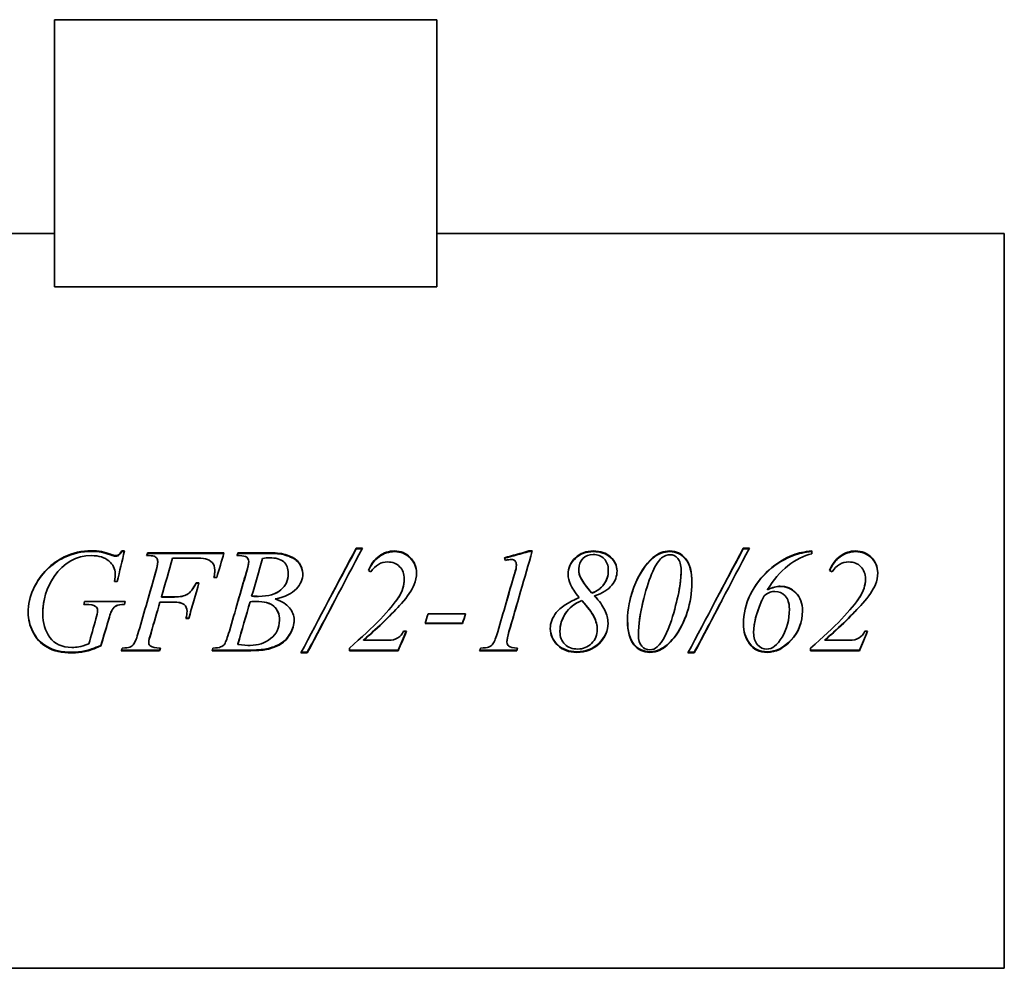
# Model space of a CAD drawing. Header units: millimetres. Extents: x 241 to 599, y 123 to 471.
# Tile 2 of 2: x 398 to 599, y 254 to 448. Entities that reach past the tile are written whole.
import ezdxf

# ---------------------------------------------------------------- set-up
doc = ezdxf.new("R2010")
doc.units = ezdxf.units.MM
doc.header["$LTSCALE"] = 2
doc.layers.add('Krawędzie widoczne(ISO)', color=7, linetype='Continuous', lineweight=35, true_color=0x262659)

msp = doc.modelspace()

# ---------------------------------------------------------------- linework, layer by layer
at = {"layer": 'Krawędzie widoczne(ISO)'}
for p, q in [((405.05, 447.63), (483.05, 447.63)), ((405.05, 393.13), (405.05, 447.63)), ((483.05, 393.13), (483.05, 447.63)), ((372.75, 404.05), (405.05, 404.05)), ((483.05, 404.05), (598.75, 404.05)), ((598.75, 254.15), (598.75, 404.05)), ((483.05, 393.13), (405.05, 393.13)), ((418.81, 339.32), (419.35, 339.32)), ((418.81, 339.18), (418.81, 339.32)), ((466.61, 339.84), (467.85, 339.84)), ((466.61, 339.69), (466.61, 339.84)), ((466.61, 339.69), (467.77, 339.69)), ((545.53, 339.84), (546.77, 339.84)), ((545.53, 339.69), (545.53, 339.84)), ((545.53, 339.69), (546.7, 339.69)), ((416.49, 338.48), (416.49, 338.61)), ((418.81, 339.18), (419.32, 339.18)), ((424.04, 338.87), (439.63, 338.87)), ((424.04, 338.74), (424.04, 338.87)), ((424.04, 338.74), (439.59, 338.74)), ((433.21, 337.83), (429.17, 337.83)), ((442.46, 338.87), (449.65, 338.87)), ((442.46, 338.74), (442.46, 338.87)), ((442.46, 338.74), (449.65, 338.74)), ((501.8, 339.27), (502.51, 339.27)), ((501.8, 339.14), (501.8, 339.27)), ((501.8, 339.14), (502.47, 339.14)), ((559.53, 338.7), (559.53, 339.27)), ((426.12, 337.04), (426.12, 337.15)), ((437.77, 335.26), (437.77, 335.34)), ((444.68, 337.04), (444.68, 337.15)), ((499.22, 335.77), (499.22, 335.86)), ((499.25, 336.33), (499.25, 336.43)), ((511.98, 335.52), (511.98, 335.6)), ((518, 335.24), (518, 335.33)), ((532.85, 335.26), (532.85, 335.34)), ((417.46, 334.6), (417.46, 334.67)), ((438.16, 333.84), (437.6, 333.84)), ((452.74, 334.62), (452.74, 334.69)), ((476.4, 333.52), (476.4, 333.58)), ((570.43, 333.52), (570.43, 333.58)), ((417.87, 333.04), (417.33, 333.04)), ((433.98, 332.77), (434.53, 332.77)), ((433.98, 332.72), (433.98, 332.77)), ((433.98, 332.72), (434.52, 332.72)), ((550.45, 331.36), (550.45, 331.39)), ((426.89, 329.89), (429.53, 329.89)), ((426.89, 329.88), (426.89, 329.89)), ((426.89, 329.88), (429.53, 329.88)), ((445.28, 330.03), (445.28, 330.04)), ((450.1, 329.48), (450.1, 329.48)), ((512.05, 329.77), (512.05, 329.78)), ((514.65, 330.69), (514.65, 330.71)), ((515.22, 330.07), (515.22, 330.09)), ((411.46, 328.37), (411.05, 328.37)), ((411.46, 328.38), (411.06, 328.38)), ((411.22, 328.94), (419.52, 328.94)), ((413.47, 327.96), (413.47, 327.95)), ((419.37, 328.38), (419.37, 328.37)), ((429.27, 328.85), (426.59, 328.85)), ((426.59, 328.85), (426.59, 328.85)), ((429.27, 328.85), (426.59, 328.85)), ((444.97, 328.93), (444.97, 328.93)), ((413.85, 327.16), (413.85, 327.13)), ((432.46, 325.5), (431.87, 325.5)), ((432.46, 325.55), (431.88, 325.55)), ((432.1, 326.98), (432.1, 326.95)), ((432.46, 325.55), (432.46, 325.5)), ((481.25, 326.43), (488.9, 326.43)), ((450.95, 325.19), (450.95, 325.14)), ((488.29, 324.47), (480.64, 324.47)), ((488.29, 324.53), (480.66, 324.53)), ((488.29, 324.53), (488.29, 324.47)), ((515.74, 323.32), (515.74, 323.25)), ((424.76, 322.62), (424.76, 322.53)), ((476.25, 322.89), (476.84, 322.89)), ((508.14, 322.89), (508.14, 322.81)), ((524.14, 322.25), (524.14, 322.16)), ((547.64, 322.7), (547.64, 322.61)), ((570.28, 322.89), (570.87, 322.89)), ((414.55, 320.02), (414.55, 319.9)), ((424.29, 320.69), (424.29, 320.58)), ((442.46, 320.34), (442.46, 320.22)), ((465.2, 319.46), (465.2, 318.93)), ((468.11, 321.16), (468.11, 321.05)), ((468.11, 321.05), (473.13, 321.05)), ((497.34, 320.79), (497.34, 320.68)), ((559.24, 319.46), (559.24, 318.93)), ((562.15, 321.16), (562.15, 321.05)), ((562.15, 321.05), (567.16, 321.05)), ((426.51, 318.93), (418.68, 318.93)), ((426.51, 319.06), (418.73, 319.06)), ((426.51, 319.06), (426.51, 318.93)), ((444.52, 318.93), (437.2, 318.93)), ((444.52, 319.06), (437.24, 319.06)), ((456.61, 318.47), (455.32, 318.47)), ((456.61, 318.61), (455.39, 318.61)), ((456.61, 318.61), (456.61, 318.47)), ((475.17, 319.06), (465.2, 319.06)), ((475.17, 318.93), (465.2, 318.93)), ((475.17, 319.06), (475.17, 318.93)), ((499.34, 318.93), (491.74, 318.93)), ((499.34, 319.06), (491.79, 319.06)), ((499.34, 319.06), (499.34, 318.93)), ((528.49, 319.16), (528.49, 319.02)), ((535.53, 318.47), (534.24, 318.47)), ((535.53, 318.61), (534.31, 318.61)), ((535.53, 318.61), (535.53, 318.47)), ((569.21, 319.06), (559.24, 319.06)), ((569.21, 318.93), (559.24, 318.93)), ((569.21, 319.06), (569.21, 318.93)), ((372.75, 254.15), (598.75, 254.15))]:
    msp.add_line(p, q, dxfattribs=at)
for points in [[(407.07, 338.06), (408.83, 338.9), (410.68, 339.32), (412.6, 339.32)], [(412.6, 339.32), (414.03, 339.32), (415.33, 339.08), (416.49, 338.61)], [(419.35, 339.32), (418.86, 337.24), (418.36, 335.14), (417.87, 333.04)], [(455.32, 318.47), (459.08, 325.55), (462.84, 332.77), (466.61, 339.84)], [(467.85, 339.84), (464.1, 332.77), (460.36, 325.55), (456.61, 318.47)], [(460.93, 329.1), (462.83, 332.65), (464.72, 336.19), (466.61, 339.69)], [(534.24, 318.47), (538, 325.55), (541.77, 332.77), (545.53, 339.84)], [(546.77, 339.84), (543.02, 332.77), (539.28, 325.55), (535.53, 318.47)], [(539.86, 329.1), (541.75, 332.65), (543.64, 336.19), (545.53, 339.69)], [(412.6, 338.33), (409.51, 338.33), (406.98, 336.91), (405.02, 334.05)], [(407.07, 337.94), (408.83, 338.77), (410.68, 339.18), (412.6, 339.18)], [(412.6, 339.18), (414.03, 339.18), (415.33, 338.95), (416.49, 338.48)], [(416.49, 338.61), (416.96, 338.42), (417.31, 338.33), (417.52, 338.33)], [(416.49, 338.48), (416.96, 338.3), (417.31, 338.21), (417.52, 338.21)], [(423.86, 338.33), (423.92, 338.51), (423.98, 338.69), (424.04, 338.87)], [(423.9, 338.33), (423.95, 338.47), (424, 338.6), (424.04, 338.74)], [(429.17, 337.83), (428.41, 335.19), (427.65, 332.54), (426.89, 329.89)], [(435.86, 337.68), (435.45, 337.78), (434.57, 337.83), (433.21, 337.83)], [(439.63, 338.87), (439.14, 337.2), (438.65, 335.52), (438.16, 333.84)], [(442.26, 338.33), (442.33, 338.51), (442.39, 338.69), (442.46, 338.87)], [(442.72, 338.32), (442.56, 338.32), (442.4, 338.32), (442.26, 338.33)], [(442.31, 338.33), (442.36, 338.46), (442.41, 338.6), (442.46, 338.74)], [(447.51, 337.72), (446.77, 335.17), (446.03, 332.6), (445.28, 330.04)], [(448.88, 337.89), (448.52, 337.89), (448.06, 337.83), (447.51, 337.72)], [(496.82, 337.89), (498.48, 338.35), (500.14, 338.81), (501.8, 339.27)], [(497.02, 337.36), (496.95, 337.54), (496.89, 337.72), (496.82, 337.89)], [(496.86, 337.79), (498.51, 338.24), (500.16, 338.69), (501.8, 339.14)], [(498.21, 337.54), (497.96, 337.54), (497.56, 337.48), (497.02, 337.36)], [(502.51, 339.27), (500.92, 333.81), (499.34, 328.27), (497.75, 322.77)], [(523.23, 331.9), (524.25, 334.56), (525.55, 336.56), (527.11, 337.93)], [(523.23, 331.86), (524.25, 334.48), (525.55, 336.46), (527.11, 337.81)], [(527.11, 337.93), (528.15, 338.82), (529.3, 339.27), (530.58, 339.27)], [(527.11, 337.81), (528.15, 338.69), (529.3, 339.14), (530.58, 339.14)], [(555.74, 338.48), (556.77, 338.87), (558.03, 339.13), (559.53, 339.27)], [(555.74, 338.35), (556.77, 338.74), (558.03, 339), (559.53, 339.14)], [(425.69, 334.87), (425.98, 335.84), (426.12, 336.59), (426.12, 337.15)], [(425.69, 334.79), (425.98, 335.75), (426.12, 336.49), (426.12, 337.04)], [(437.6, 333.84), (437.71, 334.45), (437.77, 334.95), (437.77, 335.34)], [(444.22, 335), (444.53, 336.02), (444.68, 336.74), (444.68, 337.15)], [(444.22, 334.92), (444.53, 335.93), (444.68, 336.63), (444.68, 337.04)], [(473.01, 337.03), (471.63, 337.03), (470.49, 336.37), (469.6, 335.05)], [(498.88, 334.64), (499.09, 335.36), (499.2, 335.76), (499.22, 335.86)], [(498.88, 334.57), (499.09, 335.27), (499.2, 335.68), (499.22, 335.77)], [(499.22, 335.86), (499.24, 336.06), (499.25, 336.25), (499.25, 336.43)], [(499.22, 335.77), (499.24, 335.96), (499.25, 336.15), (499.25, 336.33)], [(511.98, 335.6), (511.98, 334.94), (512.13, 334.33), (512.41, 333.78)], [(511.98, 335.52), (511.98, 334.86), (512.13, 334.26), (512.41, 333.71)], [(530.87, 325.12), (532.19, 329.31), (532.85, 332.73), (532.85, 335.34)], [(567.05, 337.03), (565.67, 337.03), (564.53, 336.37), (563.63, 335.05)], [(405.02, 334.05), (403.47, 331.79), (402.69, 329.25), (402.69, 326.44)], [(417.33, 333.04), (417.41, 333.78), (417.46, 334.33), (417.46, 334.67)], [(417.33, 333.04), (417.42, 333.75), (417.46, 334.26), (417.46, 334.6)], [(422.23, 322.82), (423.38, 326.83), (424.54, 330.86), (425.69, 334.87)], [(424.03, 329.1), (424.59, 331), (425.14, 332.9), (425.69, 334.79)], [(437.62, 333.84), (437.72, 334.41), (437.77, 334.89), (437.77, 335.26)], [(440.73, 322.9), (441.89, 326.93), (443.06, 330.98), (444.22, 335)], [(442.52, 329.1), (443.09, 331.04), (443.65, 332.99), (444.22, 334.92)], [(469.6, 335.05), (469.42, 335.12), (469.25, 335.2), (469.08, 335.28)], [(475.27, 329.89), (476.02, 331.07), (476.4, 332.3), (476.4, 333.58)], [(475.27, 329.88), (476.02, 331.04), (476.4, 332.26), (476.4, 333.52)], [(478.9, 334.84), (478.9, 333.97), (478.74, 333.16), (478.44, 332.42)], [(495.46, 322.77), (496.6, 326.72), (497.74, 330.69), (498.88, 334.64)], [(497.29, 329.1), (497.82, 330.93), (498.35, 332.75), (498.88, 334.57)], [(512.41, 333.78), (512.82, 332.95), (513.57, 331.93), (514.65, 330.71)], [(512.41, 333.71), (512.82, 332.9), (513.57, 331.89), (514.65, 330.69)], [(531.98, 329.1), (532.56, 331.49), (532.85, 333.55), (532.85, 335.26)], [(563.63, 335.05), (563.46, 335.12), (563.29, 335.2), (563.11, 335.28)], [(569.3, 329.89), (570.06, 331.07), (570.43, 332.3), (570.43, 333.58)], [(569.3, 329.88), (570.06, 331.04), (570.43, 332.26), (570.43, 333.52)], [(572.93, 334.84), (572.93, 333.97), (572.78, 333.16), (572.47, 332.42)], [(434.53, 332.77), (433.84, 330.34), (433.15, 327.92), (432.46, 325.5)], [(478.44, 332.42), (477.96, 331.28), (477.09, 329.99), (475.82, 328.57)], [(521.93, 325.12), (521.93, 327.37), (522.36, 329.64), (523.23, 331.9)], [(522.38, 329.1), (522.59, 330.02), (522.87, 330.94), (523.23, 331.86)], [(550.45, 331.39), (551.52, 331.85), (552.39, 332.08), (553.06, 332.08)], [(550.45, 331.36), (551.52, 331.81), (552.39, 332.04), (553.06, 332.04)], [(572.47, 332.42), (571.99, 331.28), (571.12, 329.99), (569.86, 328.57)], [(445.28, 330.04), (445.93, 330.03), (446.39, 330.02), (446.67, 330.02)], [(445.28, 330.03), (445.93, 330.01), (446.39, 330.01), (446.67, 330.01)], [(450.1, 329.48), (450.44, 329.36), (450.75, 329.24), (451.04, 329.1)], [(465.2, 319.46), (470.28, 323.87), (473.63, 327.36), (475.27, 329.89)], [(474.73, 329.1), (474.92, 329.37), (475.1, 329.63), (475.27, 329.88)], [(510.63, 329.1), (511.06, 329.33), (511.54, 329.55), (512.05, 329.77)], [(515.22, 330.07), (515.53, 329.74), (515.81, 329.42), (516.07, 329.1)], [(525.25, 329.6), (524.51, 326.68), (524.14, 324.2), (524.14, 322.16)], [(549.75, 330.15), (548.34, 327.16), (547.64, 324.64), (547.64, 322.61)], [(559.24, 319.46), (564.31, 323.87), (567.67, 327.36), (569.3, 329.89)], [(568.76, 329.1), (568.96, 329.37), (569.14, 329.63), (569.3, 329.88)], [(402.93, 329.1), (402.77, 328.26), (402.69, 327.38), (402.69, 326.48)], [(411.05, 328.37), (411.11, 328.56), (411.16, 328.75), (411.22, 328.94)], [(413.47, 327.96), (413.06, 328.24), (412.39, 328.38), (411.46, 328.38)], [(413.47, 327.95), (413.06, 328.23), (412.39, 328.37), (411.46, 328.37)], [(413.85, 327.16), (413.85, 327.51), (413.72, 327.78), (413.47, 327.96)], [(413.85, 327.13), (413.85, 327.49), (413.72, 327.76), (413.47, 327.95)], [(416.82, 327.27), (416.66, 327.01), (416.39, 326.25), (416.02, 324.98)], [(419.52, 328.94), (419.47, 328.76), (419.42, 328.57), (419.37, 328.38)], [(419.52, 328.94), (419.47, 328.75), (419.42, 328.56), (419.37, 328.37)], [(426.59, 328.85), (425.98, 326.77), (425.37, 324.69), (424.76, 322.62)], [(426.59, 328.85), (425.98, 326.74), (425.37, 324.63), (424.76, 322.53)], [(433.49, 329.1), (433.14, 327.92), (432.8, 326.73), (432.46, 325.55)], [(444.97, 328.93), (444.14, 326.06), (443.3, 323.19), (442.46, 320.34)], [(444.97, 328.93), (444.14, 326.02), (443.3, 323.11), (442.46, 320.22)], [(446.17, 328.99), (445.84, 328.99), (445.44, 328.97), (444.97, 328.93)], [(446.17, 328.99), (445.84, 328.99), (445.44, 328.97), (444.97, 328.93)], [(462.2, 329.1), (460.34, 325.6), (458.47, 322.09), (456.61, 318.61)], [(475.82, 328.57), (473.9, 326.43), (471.32, 323.95), (468.11, 321.16)], [(475.82, 328.57), (473.9, 326.39), (471.32, 323.88), (468.11, 321.05)], [(476.29, 329.1), (476.14, 328.93), (475.98, 328.75), (475.82, 328.57)], [(499.57, 329.1), (498.97, 327.02), (498.36, 324.94), (497.75, 322.86)], [(525.13, 329.1), (524.47, 326.43), (524.14, 324.15), (524.14, 322.25)], [(541.12, 329.1), (539.26, 325.6), (537.39, 322.09), (535.53, 318.61)], [(549.27, 329.1), (548.18, 326.6), (547.64, 324.46), (547.64, 322.7)], [(554.92, 327.43), (554.92, 328.07), (554.84, 328.63), (554.66, 329.1)], [(554.85, 328.39), (554.85, 328.39), (554.85, 328.39), (554.85, 328.39)], [(554.85, 328.38), (554.85, 328.38), (554.85, 328.38), (554.85, 328.38)], [(554.92, 327.42), (554.92, 327.42), (554.92, 327.43), (554.92, 327.43)], [(569.86, 328.57), (567.93, 326.43), (565.36, 323.95), (562.15, 321.16)], [(569.86, 328.57), (567.93, 326.39), (565.36, 323.88), (562.15, 321.05)], [(570.32, 329.1), (570.17, 328.93), (570.02, 328.75), (569.86, 328.57)], [(402.69, 326.48), (402.69, 326.47), (402.69, 326.47), (402.69, 326.46)], [(412.08, 320.3), (412.57, 322.01), (413.05, 323.72), (413.54, 325.43)], [(413.54, 325.43), (413.74, 326.14), (413.85, 326.71), (413.85, 327.13)], [(416.82, 327.24), (416.66, 326.98), (416.39, 326.21), (416.02, 324.93)], [(431.87, 325.5), (432.02, 326.08), (432.1, 326.57), (432.1, 326.95)], [(480.64, 324.47), (480.85, 325.12), (481.05, 325.77), (481.25, 326.43)], [(488.88, 326.43), (488.69, 325.8), (488.49, 325.16), (488.29, 324.53)], [(488.9, 326.43), (488.69, 325.77), (488.49, 325.12), (488.29, 324.47)], [(416.02, 324.98), (415.53, 323.32), (415.04, 321.67), (414.55, 320.02)], [(416.02, 324.93), (415.53, 323.25), (415.04, 321.57), (414.55, 319.9)], [(527.96, 319.7), (529.1, 320.76), (530.07, 322.57), (530.87, 325.12)], [(421.28, 320.34), (421.55, 320.74), (421.87, 321.56), (422.23, 322.82)], [(424.76, 322.62), (424.45, 321.65), (424.29, 321.01), (424.29, 320.69)], [(424.76, 322.53), (424.45, 321.55), (424.29, 320.9), (424.29, 320.58)], [(439.79, 320.34), (440.02, 320.71), (440.33, 321.57), (440.73, 322.9)], [(476.8, 322.89), (476.26, 321.61), (475.71, 320.33), (475.17, 319.06)], [(476.84, 322.89), (476.28, 321.56), (475.73, 320.24), (475.17, 318.93)], [(494.47, 320.35), (494.79, 320.81), (495.13, 321.61), (495.46, 322.77)], [(497.75, 322.86), (497.48, 321.91), (497.34, 321.22), (497.34, 320.79)], [(497.75, 322.77), (497.48, 321.81), (497.34, 321.11), (497.34, 320.68)], [(531.4, 321.64), (530.47, 320.49), (529.5, 319.67), (528.49, 319.16)], [(531.4, 321.54), (530.47, 320.38), (529.5, 319.54), (528.49, 319.02)], [(570.84, 322.89), (570.29, 321.61), (569.75, 320.33), (569.21, 319.06)], [(570.87, 322.89), (570.32, 321.56), (569.76, 320.24), (569.21, 318.93)], [(418.68, 318.93), (418.75, 319.1), (418.81, 319.28), (418.88, 319.46)], [(418.88, 319.46), (419.65, 319.48), (420.16, 319.55), (420.42, 319.67)], [(420.42, 319.67), (420.81, 319.83), (421.1, 320.05), (421.28, 320.34)], [(426.65, 319.46), (426.6, 319.33), (426.56, 319.2), (426.51, 319.06)], [(426.69, 319.46), (426.63, 319.28), (426.57, 319.1), (426.51, 318.93)], [(437.2, 318.93), (437.26, 319.1), (437.32, 319.28), (437.38, 319.46)], [(437.38, 319.46), (438.15, 319.48), (438.67, 319.56), (438.94, 319.69)], [(438.94, 319.69), (439.34, 319.85), (439.62, 320.07), (439.79, 320.34)], [(442.46, 320.22), (443.54, 320.08), (444.38, 320.01), (444.99, 320.01)], [(448.29, 319.3), (447.48, 319.14), (446.23, 319.06), (444.52, 319.06)], [(491.74, 318.93), (491.81, 319.1), (491.88, 319.28), (491.95, 319.46)], [(491.95, 319.46), (492.76, 319.48), (493.29, 319.55), (493.55, 319.65)], [(493.55, 319.65), (493.96, 319.83), (494.26, 320.06), (494.47, 320.35)], [(499.45, 319.46), (499.41, 319.33), (499.37, 319.2), (499.34, 319.06)], [(499.48, 319.46), (499.43, 319.28), (499.39, 319.1), (499.34, 318.93)], [(526.43, 319.12), (527.03, 319.12), (527.54, 319.31), (527.96, 319.7)], [(448.29, 319.17), (447.48, 319.01), (446.23, 318.93), (444.52, 318.93)], [(528.49, 319.16), (527.9, 318.87), (527.22, 318.73), (526.44, 318.73)], [(528.49, 319.02), (527.9, 318.73), (527.22, 318.59), (526.44, 318.59)]]:
    msp.add_open_spline(points, degree=3, dxfattribs=at)
for points, knots in [([(417.52, 338.33), (417.76, 338.33), (417.97, 338.39), (418.14, 338.5), (418.32, 338.62), (418.54, 338.89), (418.81, 339.32)], [0, 0, 0, 0, 1, 1, 1, 2, 2, 2, 2]), ([(399.71, 326.64), (399.71, 328.37), (400.07, 330.02), (400.8, 331.57), (401.52, 333.13), (402.43, 334.45), (403.52, 335.52), (404.61, 336.6), (405.79, 337.44), (407.07, 338.06)], [0, 0, 0, 0, 1, 1, 1, 2, 2, 2, 3, 3, 3, 3]), ([(399.97, 329.1), (400.15, 329.94), (400.43, 330.75), (400.8, 331.54), (401.52, 333.08), (402.43, 334.37), (403.52, 335.43), (404.61, 336.5), (405.79, 337.33), (407.07, 337.94)], [0.4861, 0.4861, 0.4861, 0.4861, 1, 1, 1, 2, 2, 2, 3, 3, 3, 3]), ([(417.46, 334.67), (417.46, 335.64), (417.03, 336.49), (416.17, 337.23), (415.31, 337.96), (414.12, 338.33), (412.6, 338.33)], [0, 0, 0, 0, 1, 1, 1, 2, 2, 2, 2]), ([(417.52, 338.21), (417.76, 338.21), (417.97, 338.26), (418.14, 338.38), (418.32, 338.49), (418.54, 338.76), (418.81, 339.18)], [0, 0, 0, 0, 1, 1, 1, 2, 2, 2, 2]), ([(426.12, 337.15), (426.12, 337.4), (426.06, 337.61), (425.93, 337.8), (425.8, 337.98), (425.62, 338.12), (425.37, 338.2), (425.12, 338.29), (424.61, 338.33), (423.86, 338.33)], [0, 0, 0, 0, 1, 1, 1, 2, 2, 2, 3, 3, 3, 3]), ([(437.77, 335.34), (437.77, 335.99), (437.59, 336.51), (437.23, 336.89), (436.87, 337.27), (436.41, 337.53), (435.86, 337.68)], [0, 0, 0, 0, 1, 1, 1, 2, 2, 2, 2]), ([(444.68, 337.15), (444.68, 337.5), (444.54, 337.79), (444.27, 338), (444, 338.21), (443.48, 338.32), (442.72, 338.32)], [0, 0, 0, 0, 1, 1, 1, 2, 2, 2, 2]), ([(452.74, 334.69), (452.74, 335.7), (452.43, 336.49), (451.81, 337.05), (451.2, 337.61), (450.22, 337.89), (448.88, 337.89)], [0, 0, 0, 0, 1, 1, 1, 2, 2, 2, 2]), ([(449.65, 338.87), (450.86, 338.87), (451.93, 338.68), (452.88, 338.31), (453.83, 337.93), (454.54, 337.42), (455.01, 336.76), (455.47, 336.1), (455.71, 335.39), (455.71, 334.64)], [0, 0, 0, 0, 1, 1, 1, 2, 2, 2, 3, 3, 3, 3]), ([(449.65, 338.74), (450.86, 338.74), (451.93, 338.55), (452.88, 338.18), (453.83, 337.82), (454.54, 337.31), (455.01, 336.65), (455.47, 336.01), (455.7, 335.33), (455.71, 334.6)], [0, 0, 0, 0, 1, 1, 1, 2, 2, 2, 2.984331, 2.984331, 2.984331, 2.984331]), ([(469.08, 335.28), (469.58, 336.55), (470.31, 337.53), (471.27, 338.23), (472.24, 338.92), (473.28, 339.27), (474.4, 339.27)], [0, 0, 0, 0, 1, 1, 1, 2, 2, 2, 2]), ([(469.1, 335.26), (469.6, 336.48), (470.33, 337.43), (471.27, 338.1), (472.24, 338.79), (473.28, 339.14), (474.4, 339.14)], [0.018697, 0.018697, 0.018697, 0.018697, 1, 1, 1, 2, 2, 2, 2]), ([(474.4, 339.27), (475.67, 339.27), (476.73, 338.84), (477.6, 337.97), (478.46, 337.11), (478.9, 336.06), (478.9, 334.84)], [0, 0, 0, 0, 1, 1, 1, 2, 2, 2, 2]), ([(474.4, 339.14), (475.67, 339.14), (476.73, 338.71), (477.6, 337.86), (478.45, 337.01), (478.89, 335.99), (478.9, 334.79)], [0, 0, 0, 0, 1, 1, 1, 1.990456, 1.990456, 1.990456, 1.990456]), ([(499.25, 336.43), (499.25, 336.78), (499.16, 337.05), (498.98, 337.24), (498.79, 337.44), (498.54, 337.54), (498.21, 337.54)], [0, 0, 0, 0, 1, 1, 1, 2, 2, 2, 2]), ([(509.81, 334.51), (509.81, 335.81), (510.3, 336.93), (511.28, 337.87), (512.26, 338.81), (513.49, 339.27), (514.97, 339.27)], [0, 0, 0, 0, 1, 1, 1, 2, 2, 2, 2]), ([(509.81, 334.48), (509.82, 335.75), (510.31, 336.84), (511.28, 337.75), (512.26, 338.68), (513.49, 339.14), (514.97, 339.14)], [0.009614, 0.009614, 0.009614, 0.009614, 1, 1, 1, 2, 2, 2, 2]), ([(514.92, 338.54), (514.04, 338.54), (513.33, 338.27), (512.79, 337.72), (512.25, 337.18), (511.98, 336.47), (511.98, 335.6)], [0, 0, 0, 0, 1, 1, 1, 2, 2, 2, 2]), ([(518, 335.33), (518, 336.32), (517.71, 337.11), (517.15, 337.68), (516.58, 338.26), (515.84, 338.54), (514.92, 338.54)], [0, 0, 0, 0, 1, 1, 1, 2, 2, 2, 2]), ([(514.97, 339.27), (516.4, 339.27), (517.56, 338.87), (518.45, 338.06), (519.35, 337.24), (519.79, 336.3), (519.79, 335.21)], [0, 0, 0, 0, 1, 1, 1, 2, 2, 2, 2]), ([(514.97, 339.14), (516.4, 339.14), (517.56, 338.74), (518.45, 337.94), (519.34, 337.15), (519.78, 336.22), (519.79, 335.17)], [0, 0, 0, 0, 1, 1, 1, 1.98799, 1.98799, 1.98799, 1.98799]), ([(530.61, 338.51), (530.04, 338.51), (529.47, 338.29), (528.88, 337.85), (528.29, 337.4), (527.68, 336.48), (527.06, 335.06), (526.43, 333.65), (525.83, 331.83), (525.25, 329.6)], [0, 0, 0, 0, 1, 1, 1, 2, 2, 2, 3, 3, 3, 3]), ([(530.58, 339.27), (531.84, 339.27), (532.9, 338.75), (533.76, 337.71), (534.63, 336.66), (535.06, 335.01), (535.06, 332.75)], [0, 0, 0, 0, 1, 1, 1, 2, 2, 2, 2]), ([(530.58, 339.14), (531.84, 339.14), (532.9, 338.62), (533.76, 337.59), (534.62, 336.57), (535.05, 334.95), (535.06, 332.72)], [0, 0, 0, 0, 1, 1, 1, 1.996392, 1.996392, 1.996392, 1.996392]), ([(532.85, 335.34), (532.85, 336.43), (532.63, 337.23), (532.18, 337.74), (531.73, 338.25), (531.21, 338.51), (530.61, 338.51)], [0, 0, 0, 0, 1, 1, 1, 2, 2, 2, 2]), ([(545.55, 324.39), (545.55, 326.4), (546.01, 328.39), (546.95, 330.35), (547.89, 332.31), (549.16, 333.99), (550.76, 335.39), (552.36, 336.79), (554.02, 337.82), (555.74, 338.48)], [0, 0, 0, 0, 1, 1, 1, 2, 2, 2, 3, 3, 3, 3]), ([(546.42, 329.1), (546.58, 329.51), (546.75, 329.92), (546.95, 330.33), (547.89, 332.27), (549.16, 333.92), (550.76, 335.31), (552.36, 336.69), (554.02, 337.7), (555.74, 338.35)], [0.788949, 0.788949, 0.788949, 0.788949, 1, 1, 1, 2, 2, 2, 3, 3, 3, 3]), ([(559.53, 338.7), (557.84, 338.32), (556.21, 337.5), (554.62, 336.24), (553.04, 334.99), (551.65, 333.38), (550.45, 331.39)], [0, 0, 0, 0, 1, 1, 1, 2, 2, 2, 2]), ([(563.11, 335.28), (563.61, 336.55), (564.34, 337.53), (565.31, 338.23), (566.27, 338.92), (567.32, 339.27), (568.44, 339.27)], [0, 0, 0, 0, 1, 1, 1, 2, 2, 2, 2]), ([(563.14, 335.26), (563.64, 336.48), (564.36, 337.43), (565.31, 338.1), (566.27, 338.79), (567.32, 339.14), (568.44, 339.14)], [0.018697, 0.018697, 0.018697, 0.018697, 1, 1, 1, 2, 2, 2, 2]), ([(568.44, 339.27), (569.7, 339.27), (570.77, 338.84), (571.63, 337.97), (572.5, 337.11), (572.93, 336.06), (572.93, 334.84)], [0, 0, 0, 0, 1, 1, 1, 2, 2, 2, 2]), ([(568.44, 339.14), (569.7, 339.14), (570.77, 338.71), (571.63, 337.86), (572.49, 337.01), (572.92, 335.99), (572.93, 334.79)], [0, 0, 0, 0, 1, 1, 1, 1.990456, 1.990456, 1.990456, 1.990456]), ([(476.4, 333.58), (476.4, 334.6), (476.08, 335.43), (475.46, 336.07), (474.83, 336.71), (474.02, 337.03), (473.01, 337.03)], [0, 0, 0, 0, 1, 1, 1, 2, 2, 2, 2]), ([(514.65, 330.71), (515.7, 331.07), (516.53, 331.66), (517.11, 332.49), (517.7, 333.32), (518, 334.26), (518, 335.33)], [0, 0, 0, 0, 1, 1, 1, 2, 2, 2, 2]), ([(570.43, 333.58), (570.43, 334.6), (570.12, 335.43), (569.49, 336.07), (568.87, 336.71), (568.05, 337.03), (567.05, 337.03)], [0, 0, 0, 0, 1, 1, 1, 2, 2, 2, 2]), ([(446.67, 330.02), (448.72, 330.02), (450.24, 330.47), (451.24, 331.35), (452.24, 332.24), (452.74, 333.35), (452.74, 334.69)], [0, 0, 0, 0, 1, 1, 1, 2, 2, 2, 2]), ([(446.67, 330.01), (448.72, 330.01), (450.24, 330.45), (451.24, 331.32), (452.24, 332.2), (452.74, 333.3), (452.74, 334.62)], [0, 0, 0, 0, 1, 1, 1, 2, 2, 2, 2]), ([(455.71, 334.64), (455.71, 333.5), (455.27, 332.46), (454.39, 331.53), (453.52, 330.6), (452.09, 329.92), (450.1, 329.48)], [0, 0, 0, 0, 1, 1, 1, 2, 2, 2, 2]), ([(512.05, 329.78), (511.18, 330.86), (510.59, 331.74), (510.28, 332.44), (509.97, 333.14), (509.81, 333.83), (509.81, 334.51)], [0, 0, 0, 0, 1, 1, 1, 2, 2, 2, 2]), ([(514.65, 330.69), (515.7, 331.04), (516.53, 331.63), (517.11, 332.44), (517.7, 333.26), (518, 334.19), (518, 335.24)], [0, 0, 0, 0, 1, 1, 1, 2, 2, 2, 2]), ([(519.79, 335.21), (519.79, 334.14), (519.43, 333.15), (518.71, 332.27), (517.98, 331.38), (516.82, 330.65), (515.22, 330.09)], [0, 0, 0, 0, 1, 1, 1, 2, 2, 2, 2]), ([(429.53, 329.89), (430.71, 329.89), (431.59, 330.07), (432.17, 330.44), (432.75, 330.8), (433.36, 331.58), (433.98, 332.77)], [0, 0, 0, 0, 1, 1, 1, 2, 2, 2, 2]), ([(429.53, 329.88), (430.71, 329.88), (431.59, 330.06), (432.17, 330.42), (432.75, 330.78), (433.36, 331.55), (433.98, 332.72)], [0, 0, 0, 0, 1, 1, 1, 2, 2, 2, 2]), ([(535.06, 332.75), (535.06, 330.8), (534.74, 328.81), (534.1, 326.79), (533.46, 324.76), (532.56, 323.01), (531.4, 321.54)], [0, 0, 0, 0, 1, 1, 1, 2, 2, 2, 2]), ([(553.06, 332.08), (554.31, 332.08), (555.38, 331.63), (556.26, 330.72), (557.15, 329.82), (557.59, 328.6), (557.59, 327.06)], [0, 0, 0, 0, 1, 1, 1, 2, 2, 2, 2]), ([(553.06, 332.04), (554.31, 332.04), (555.38, 331.59), (556.26, 330.7), (556.71, 330.25), (557.05, 329.72), (557.27, 329.1)], [0, 0, 0, 0, 1, 1, 1, 1.507579, 1.507579, 1.507579, 1.507579]), ([(450.1, 329.48), (451.41, 329.03), (452.38, 328.42), (453, 327.68), (453.62, 326.93), (453.93, 326.11), (453.93, 325.22)], [0, 0, 0, 0, 1, 1, 1, 2, 2, 2, 2]), ([(506.17, 323.43), (506.17, 324.53), (506.58, 325.62), (507.4, 326.69), (508.22, 327.76), (509.77, 328.79), (512.05, 329.78)], [0, 0, 0, 0, 1, 1, 1, 2, 2, 2, 2]), ([(515.22, 330.09), (516.17, 329.06), (516.86, 328.1), (517.29, 327.21), (517.73, 326.32), (517.95, 325.43), (517.95, 324.53)], [0, 0, 0, 0, 1, 1, 1, 2, 2, 2, 2]), ([(551.98, 331.03), (551.64, 331.03), (551.31, 330.98), (551, 330.86), (550.68, 330.75), (550.27, 330.51), (549.75, 330.15)], [0, 0, 0, 0, 1, 1, 1, 2, 2, 2, 2]), ([(554.92, 327.41), (554.92, 328.57), (554.64, 329.47), (554.07, 330.1), (553.5, 330.72), (552.8, 331.03), (551.98, 331.03)], [0, 0, 0, 0, 1, 1, 1, 2, 2, 2, 2]), ([(419.37, 328.38), (418.61, 328.37), (418.05, 328.28), (417.71, 328.12), (417.37, 327.95), (417.07, 327.67), (416.82, 327.27)], [0, 0, 0, 0, 1, 1, 1, 2, 2, 2, 2]), ([(419.37, 328.37), (418.61, 328.36), (418.05, 328.27), (417.71, 328.1), (417.37, 327.93), (417.07, 327.65), (416.82, 327.24)], [0, 0, 0, 0, 1, 1, 1, 2, 2, 2, 2]), ([(432.1, 326.98), (432.1, 327.58), (431.9, 328.04), (431.5, 328.37), (431.1, 328.69), (430.36, 328.85), (429.27, 328.85)], [0, 0, 0, 0, 1, 1, 1, 2, 2, 2, 2]), ([(432.1, 326.95), (432.1, 327.56), (431.9, 328.03), (431.5, 328.36), (431.1, 328.68), (430.36, 328.85), (429.27, 328.85)], [0, 0, 0, 0, 1, 1, 1, 2, 2, 2, 2]), ([(450.95, 325.19), (450.95, 326.38), (450.58, 327.31), (449.82, 327.99), (449.06, 328.66), (447.84, 328.99), (446.17, 328.99)], [0, 0, 0, 0, 1, 1, 1, 2, 2, 2, 2]), ([(450.95, 325.14), (450.95, 326.35), (450.58, 327.29), (449.82, 327.97), (449.06, 328.65), (447.84, 328.99), (446.17, 328.99)], [0, 0, 0, 0, 1, 1, 1, 2, 2, 2, 2]), ([(512.6, 329.17), (511.13, 328.56), (510.02, 327.68), (509.27, 326.53), (508.52, 325.37), (508.14, 324.13), (508.14, 322.81)], [0, 0, 0, 0, 1, 1, 1, 2, 2, 2, 2]), ([(512.44, 329.1), (511.05, 328.5), (510, 327.66), (509.27, 326.56), (508.52, 325.42), (508.14, 324.2), (508.14, 322.89)], [0.036901, 0.036901, 0.036901, 0.036901, 1, 1, 1, 2, 2, 2, 2]), ([(515.74, 323.25), (515.74, 324.06), (515.52, 324.92), (515.07, 325.83), (514.63, 326.74), (513.8, 327.85), (512.6, 329.17)], [0, 0, 0, 0, 1, 1, 1, 2, 2, 2, 2]), ([(515.74, 323.32), (515.74, 324.13), (515.52, 324.98), (515.07, 325.88), (514.63, 326.76), (513.83, 327.83), (512.67, 329.1)], [0, 0, 0, 0, 1, 1, 1, 1.982593, 1.982593, 1.982593, 1.982593]), ([(534.69, 329.1), (534.54, 328.35), (534.34, 327.59), (534.1, 326.82), (533.46, 324.82), (532.56, 323.09), (531.4, 321.64)], [0.616046, 0.616046, 0.616046, 0.616046, 1, 1, 1, 2, 2, 2, 2]), ([(550.27, 319.25), (551.41, 319.25), (552.47, 320.06), (553.45, 321.7), (554.43, 323.34), (554.92, 325.24), (554.92, 327.41)], [0, 0, 0, 0, 1, 1, 1, 2, 2, 2, 2]), ([(408.67, 318.61), (406.56, 318.61), (404.86, 319), (403.55, 319.77), (402.25, 320.55), (401.28, 321.57), (400.65, 322.85), (400.03, 324.13), (399.71, 325.4), (399.71, 326.66)], [0, 0, 0, 0, 1, 1, 1, 2, 2, 2, 2.996192, 2.996192, 2.996192, 2.996192]), ([(408.67, 318.47), (406.56, 318.47), (404.86, 318.86), (403.55, 319.65), (402.25, 320.43), (401.28, 321.47), (400.65, 322.77), (400.03, 324.06), (399.71, 325.36), (399.71, 326.64)], [0, 0, 0, 0, 1, 1, 1, 2, 2, 2, 3, 3, 3, 3]), ([(402.69, 326.44), (402.69, 324.58), (403.17, 322.98), (404.14, 321.63), (405.11, 320.28), (406.61, 319.61), (408.63, 319.61)], [0, 0, 0, 0, 1, 1, 1, 2, 2, 2, 2]), ([(557.59, 327.08), (557.59, 324.76), (556.83, 322.79), (555.31, 321.17), (553.79, 319.54), (552.16, 318.73), (550.42, 318.73)], [0.002092, 0.002092, 0.002092, 0.002092, 1, 1, 1, 2, 2, 2, 2]), ([(557.59, 327.06), (557.59, 324.71), (556.83, 322.71), (555.31, 321.06), (553.79, 319.41), (552.16, 318.59), (550.42, 318.59)], [0, 0, 0, 0, 1, 1, 1, 2, 2, 2, 2]), ([(444.99, 320.01), (446.56, 320.01), (447.94, 320.47), (449.15, 321.39), (450.35, 322.31), (450.95, 323.56), (450.95, 325.14)], [0, 0, 0, 0, 1, 1, 1, 2, 2, 2, 2]), ([(453.93, 325.24), (453.92, 324.27), (453.67, 323.34), (453.16, 322.46), (452.65, 321.57), (451.99, 320.88), (451.19, 320.39), (450.39, 319.9), (449.42, 319.54), (448.29, 319.3)], [0.009615, 0.009615, 0.009615, 0.009615, 1, 1, 1, 2, 2, 2, 3, 3, 3, 3]), ([(453.93, 325.22), (453.93, 324.22), (453.67, 323.27), (453.16, 322.37), (452.65, 321.47), (451.99, 320.77), (451.19, 320.27), (450.39, 319.77), (449.42, 319.41), (448.29, 319.17)], [0, 0, 0, 0, 1, 1, 1, 2, 2, 2, 3, 3, 3, 3]), ([(511.59, 318.73), (509.99, 318.73), (508.69, 319.2), (507.68, 320.16), (506.68, 321.1), (506.18, 322.2), (506.17, 323.46)], [0, 0, 0, 0, 1, 1, 1, 1.989899, 1.989899, 1.989899, 1.989899]), ([(511.59, 318.59), (509.99, 318.59), (508.69, 319.07), (507.68, 320.04), (506.67, 321), (506.17, 322.13), (506.17, 323.43)], [0, 0, 0, 0, 1, 1, 1, 2, 2, 2, 2]), ([(517.95, 324.56), (517.94, 323), (517.33, 321.64), (516.12, 320.48), (514.9, 319.31), (513.39, 318.73), (511.59, 318.73)], [0.006624, 0.006624, 0.006624, 0.006624, 1, 1, 1, 2, 2, 2, 2]), ([(517.95, 324.53), (517.95, 322.94), (517.34, 321.55), (516.12, 320.36), (514.9, 319.18), (513.39, 318.59), (511.59, 318.59)], [0, 0, 0, 0, 1, 1, 1, 2, 2, 2, 2]), ([(511.75, 319.27), (512.88, 319.27), (513.82, 319.65), (514.59, 320.43), (515.36, 321.21), (515.74, 322.15), (515.74, 323.25)], [0, 0, 0, 0, 1, 1, 1, 2, 2, 2, 2]), ([(526.44, 318.73), (525.16, 318.73), (524.09, 319.24), (523.23, 320.27), (522.37, 321.29), (521.94, 322.92), (521.93, 325.15)], [0, 0, 0, 0, 1, 1, 1, 1.996058, 1.996058, 1.996058, 1.996058]), ([(526.44, 318.59), (525.16, 318.59), (524.09, 319.11), (523.23, 320.15), (522.36, 321.19), (521.93, 322.85), (521.93, 325.12)], [0, 0, 0, 0, 1, 1, 1, 2, 2, 2, 2]), ([(550.42, 318.73), (548.81, 318.73), (547.6, 319.3), (546.78, 320.45), (545.96, 321.6), (545.55, 322.92), (545.55, 324.42)], [0, 0, 0, 0, 1, 1, 1, 1.993824, 1.993824, 1.993824, 1.993824]), ([(550.42, 318.59), (548.81, 318.59), (547.6, 319.17), (546.78, 320.34), (545.96, 321.5), (545.55, 322.85), (545.55, 324.39)], [0, 0, 0, 0, 1, 1, 1, 2, 2, 2, 2]), ([(473.13, 321.05), (473.93, 321.05), (474.6, 321.22), (475.12, 321.55), (475.64, 321.88), (476.02, 322.32), (476.25, 322.89)], [0, 0, 0, 0, 1, 1, 1, 2, 2, 2, 2]), ([(508.14, 322.81), (508.14, 321.74), (508.48, 320.89), (509.14, 320.24), (509.81, 319.59), (510.68, 319.27), (511.75, 319.27)], [0, 0, 0, 0, 1, 1, 1, 2, 2, 2, 2]), ([(524.14, 322.16), (524.14, 321.14), (524.36, 320.38), (524.81, 319.87), (525.26, 319.37), (525.8, 319.12), (526.43, 319.12)], [0, 0, 0, 0, 1, 1, 1, 2, 2, 2, 2]), ([(547.64, 322.61), (547.64, 321.57), (547.9, 320.75), (548.44, 320.15), (548.97, 319.55), (549.58, 319.25), (550.27, 319.25)], [0, 0, 0, 0, 1, 1, 1, 2, 2, 2, 2]), ([(567.16, 321.05), (567.97, 321.05), (568.63, 321.22), (569.16, 321.55), (569.68, 321.88), (570.06, 322.32), (570.28, 322.89)], [0, 0, 0, 0, 1, 1, 1, 2, 2, 2, 2]), ([(408.63, 319.61), (409.14, 319.61), (409.61, 319.65), (410.06, 319.74), (410.5, 319.82), (411.18, 320.01), (412.08, 320.3)], [0, 0, 0, 0, 1, 1, 1, 2, 2, 2, 2]), ([(414.55, 320.02), (413.2, 319.46), (412.11, 319.08), (411.28, 318.89), (410.45, 318.71), (409.58, 318.61), (408.67, 318.61)], [0, 0, 0, 0, 1, 1, 1, 2, 2, 2, 2]), ([(414.55, 319.9), (413.2, 319.33), (412.11, 318.94), (411.28, 318.76), (410.45, 318.57), (409.58, 318.47), (408.67, 318.47)], [0, 0, 0, 0, 1, 1, 1, 2, 2, 2, 2]), ([(424.29, 320.58), (424.29, 320.25), (424.42, 320), (424.7, 319.83), (424.97, 319.65), (425.63, 319.53), (426.69, 319.46)], [0, 0, 0, 0, 1, 1, 1, 2, 2, 2, 2]), ([(497.34, 320.68), (497.34, 320.32), (497.47, 320.04), (497.72, 319.85), (497.97, 319.65), (498.56, 319.53), (499.48, 319.46)], [0, 0, 0, 0, 1, 1, 1, 2, 2, 2, 2])]:
    msp.add_open_spline(points, degree=3, knots=knots, dxfattribs=at)

doc.saveas('drawing.dxf')
